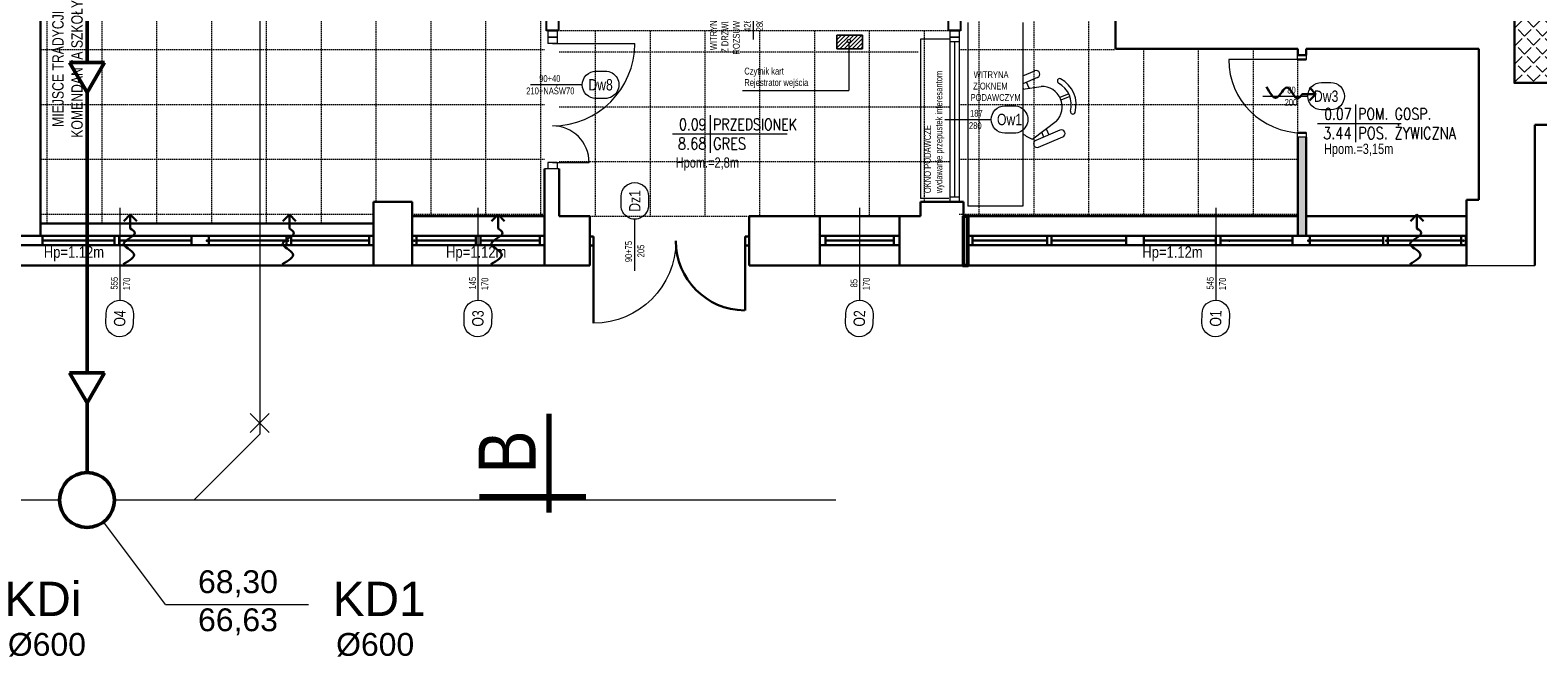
# Model space of a CAD drawing. Header units: millimetres. Extents: x -523 to 1404227, y -783705 to 1038705.
# Tile 96 of 256: x 438934 to 455436, y 117293 to 124153. Entities that reach past the tile are written whole.
import ezdxf
from ezdxf.enums import TextEntityAlignment as Align

# ---------------------------------------------------------------- set-up
doc = ezdxf.new("R2010")
doc.units = ezdxf.units.MM
doc.linetypes.add('DASHEDX2', pattern=[1.5, 1, -0.5])
for name, color, linetype, lineweight in [('2. Obrys', 7, 'Continuous', 30), ('BA_drz', 7, 'Continuous', 18), ('BA_met', 7, 'Continuous', 18), ('BA_sym', 7, 'Continuous', 18), ('BA_txc', 1, 'Continuous', 18), ('BA_txs', 2, 'Continuous', 18), ('Cienka', 7, 'Continuous', 18), ('MM_KS', 14, 'Continuous', 50), ('MM_KS_OPISY', 7, 'Continuous', 9), ('mm_Wentylacja', 5, 'Continuous', 50), ('PG_PRZERYWANE_ŚREDNIE', 1, 'DASHEDX2', 18), ('PG_WIDOKOWE_CIENKIE', 7, 'Continuous', 18), ('PG_WYPOSAŻENIE', 1, 'Continuous', 18), ('PG_ŚCIANY_DZIAŁOWE', 3, 'Continuous', 18), ('Przekrojowa', 60, 'Continuous', 18)]:
    doc.layers.add(name, color=color, linetype=linetype, lineweight=lineweight)
doc.styles.add('BIKTC', font='bikromsw.shx', dxfattribs={"width": 0.8})
doc.styles.add('BIKTS', font='bikromsw.shx', dxfattribs={"width": 0.85})
doc.styles.add('BIKWYM', font='BIKROMSW.SHX', dxfattribs={"width": 0.8})
doc.styles.add('ROMANS', font='romans', dxfattribs={"width": 0.7})
doc.styles.get("Standard").update_dxf_attribs({"font": 'arial.ttf'})

# ---------------------------------------------------------------- blocks, each defined once
blk = doc.blocks.new('A$C5416600d')
at = {"lineweight": 20}
for points in [[(0, 14), (14, 14), (14, 0), (0, 0)], [(0.8, 13.2), (13.2, 13.2), (13.2, 0.8), (0.8, 0.8)]]:
    blk.add_lwpolyline(points, close=True, dxfattribs=at)
blk = doc.blocks.new('symdrz')
blk.add_lwpolyline([(-10, -30, -1), (-10, 30), (10, 30, -1), (10, -30)], format="xyb", close=True)
at = {"style": 'BIKTS', "width": 0.8}
blk.add_attdef('SZERDRZ', text='', height=25, dxfattribs=at).set_placement((77.1, 8.8), align=Align.CENTER)
blk.add_attdef('SYMDRZ', text='', height=25, dxfattribs=at).set_placement((0, 0), align=Align.MIDDLE)
blk.add_attdef('WYSDRZ', text='', height=25, dxfattribs=at).set_placement((77.1, -9.5), align=Align.TOP_CENTER)
blk = doc.blocks.new('bikmet')
blk.add_line((0, 1.65), (0, -1.65))
at = {"style": 'ROMANS', "width": 0.8}
blk.add_attdef('NRPOM', text='', height=1, dxfattribs=at).set_placement((-0.33, 0.33), align=Align.RIGHT)
blk.add_attdef('NWAPOM', (0.25, 0.33), '', height=1, dxfattribs=at)
blk.add_attdef('RAREA', text='', height=1.04, dxfattribs=at).set_placement((-0.33, -0.33), align=Align.TOP_RIGHT)
blk.add_attdef('PODLOGA', text='', height=1.04, dxfattribs=at).set_placement((0.25, -0.33), align=Align.TOP_LEFT)
blk = doc.blocks.new('dr1h901')
at = {"color": 0}
blk.add_line((-0.5, 0), (-0.5, 1), dxfattribs=at)
blk.add_line((0, 0.362), (0, -0.266))
blk.add_arc((-0.5, 0), 1, 0, 90, dxfattribs=at)
blk = doc.blocks.new('podciecie')
at = {"layer": 'mm_Wentylacja', "color": 142, "lineweight": 30}
for p, q in [((23288, -37590.5), (23280.9, -37583.4)), ((23288, -37575.5), (23288, -37590.5)), ((23288, -37590.5), (23295.1, -37583.4))]:
    blk.add_line(p, q, dxfattribs=at)
blk.add_spline([(23288, -37575.5), (23283.2, -37570.7), (23295.2, -37558.8), (23284.2, -37547.8), (23295.8, -37536.2)], degree=3, dxfattribs=at)
blk = doc.blocks.new('A$C31e338d0')
at = {"lineweight": 20}
h = blk.add_hatch(dxfattribs=at)
h.set_pattern_fill('ANGLE', color=252, scale=20, angle=45)
h.set_pattern_definition([(45, (-151630.97, 278978.93), (-98.782817, 98.782817), [101.6, -38.1]), (135, (-151630.97, 278978.93), (-98.782817, -98.782817), [101.6, -38.1])])
h.paths.add_polyline_path([(379788, 8544), (379788, 4704), (381528, 4704), (381528, 8544)])
at = {"layer": 'PG_WYPOSAŻENIE'}
h = blk.add_hatch(dxfattribs=at)
h.set_pattern_fill('ANSI31', color=251, scale=10)
h.set_pattern_definition([(45, (-149705.737, 349708.72), (-22.4506403, 22.4506403), [])])
h.paths.add_polyline_path([(372655, 5227), (372505, 5227), (372505, 5180, -0.414214), (372523, 5162, -1), (372486, 5162, -0.414214), (372505, 5180), (372505, 5227), (372438, 5227), (372438, 5076), (372655, 5076)])
h.paths.add_polyline_path([(372438, 5227), (372374, 5227), (372374, 5076), (372438, 5076)])
at = {"layer": 'PG_ŚCIANY_DZIAŁOWE'}
h = blk.add_hatch(color=252, dxfattribs=at)
h.dxf.hatch_style = 1
h.paths.add_polyline_path([(377508, 4109), (377418, 4109), (377418, 3029), (377508, 3029)])
for p, q in [((375423, 9464), (375423, 5079)), ((363658, 3029), (363658, 9344)), ((375423, 5079), (377418, 5079)), ((377418, 5079), (377418, 5009)), ((377508, 5009), (377418, 5009)), ((377508, 4959), (377418, 4959)), ((377508, 5079), (379398, 5079)), ((377508, 5079), (377508, 5009)), ((379398, 5079), (379398, 3424)), ((377508, 4159), (377418, 4159)), ((381898, 4245), (380014, 4245)), ((380014, 4245), (380014, 2704)), ((377418, 4109), (377418, 3029)), ((377508, 4109), (377508, 3029)), ((369173, 3764), (369173, 2704)), ((369333, 3764), (369333, 3244)), ((367723, 3404), (367303, 3404)), ((367303, 3404), (367303, 2704)), ((367723, 3404), (367723, 2704)), ((373758, 3404), (373288, 3404)), ((373288, 3404), (373288, 3244)), ((373758, 3404), (373758, 2704)), ((379398, 3424), (379263, 3424)), ((379263, 3424), (379263, 2704)), ((367303, 3164), (363658, 3164)), ((369173, 3244), (367723, 3244)), ((369668, 3244), (369333, 3244)), ((369668, 3244), (369668, 2704)), ((373288, 3244), (371413, 3244)), ((371413, 3244), (371413, 2704)), ((372188, 3244), (372188, 2704)), ((373058, 3244), (373058, 2704)), ((377418, 3244), (373758, 3244)), ((379263, 3244), (377508, 3244)), ((363678, 3029), (361733, 3029)), ((363678, 3029), (363678, 2929)), ((367303, 3029), (363678, 3029)), ((364468, 2979), (363678, 2979)), ((364468, 3029), (364468, 2929)), ((364518, 3029), (364468, 3029)), ((364518, 3029), (364518, 2929)), ((365308, 2979), (364518, 2979)), ((365308, 3029), (365308, 2929)), ((365498, 3029), (365498, 2929)), ((366351, 2979), (365498, 2979)), ((366351, 3029), (366351, 2929)), ((366401, 3029), (366351, 3029)), ((366401, 3029), (366401, 2929)), ((367253, 2979), (366401, 2979)), ((367253, 3029), (367253, 2929)), ((367303, 3029), (367303, 2929)), ((367303, 3029), (367303, 2929)), ((367723, 3029), (367723, 2929)), ((367723, 3029), (367723, 2929)), ((369173, 3029), (367723, 3029)), ((367773, 3029), (367773, 2929)), ((368423, 2979), (367773, 2979)), ((368423, 2929), (368423, 3029)), ((368473, 2929), (368473, 3029)), ((369123, 2979), (368473, 2979)), ((369123, 3029), (369123, 2929)), ((369173, 3029), (369173, 2929)), ((369711, 3024), (369668, 3024)), ((369711, 3024), (369711, 2924)), ((369711, 2974), (369711, 2074)), ((371413, 3024), (371371, 3024)), ((371371, 3024), (371371, 2924)), ((371371, 2974), (371371, 2214)), ((372188, 3029), (372188, 2929)), ((373058, 3029), (372188, 3029)), ((372248, 3029), (372248, 2929)), ((372998, 2979), (372248, 2979)), ((372998, 3029), (372998, 2929)), ((373058, 3029), (373058, 2929)), ((375541, 3029), (373806, 3029)), ((373856, 3029), (373856, 2929)), ((374673, 2979), (373856, 2979)), ((374673, 3029), (374673, 2929)), ((374723, 3029), (374723, 2929)), ((375541, 2979), (374723, 2979)), ((375541, 3029), (375541, 2929)), ((377508, 3029), (375731, 3029)), ((375731, 3029), (375731, 2929)), ((376521, 2979), (375731, 2979)), ((376521, 3029), (376521, 2929)), ((376571, 3029), (376571, 2929)), ((377361, 2979), (376571, 2979)), ((377361, 3029), (377361, 2929)), ((379263, 3029), (377508, 3029)), ((377551, 3029), (377551, 2929)), ((378353, 2979), (377551, 2979)), ((378353, 3029), (378353, 2929)), ((378403, 3029), (378403, 2929)), ((379206, 2979), (378403, 2979)), ((379206, 3029), (379206, 2929)), ((379256, 3029), (379256, 2929)), ((361733, 2929), (363678, 2929)), ((363658, 2929), (367303, 2929)), ((367723, 2929), (369173, 2929)), ((369711, 2924), (369668, 2924)), ((370612, 2924), (370609, 2924)), ((371413, 2924), (371371, 2924)), ((372188, 2929), (373058, 2929)), ((375541, 2929), (373806, 2929)), ((379263, 2929), (375731, 2929)), ((369668, 2704), (355058, 2704)), ((379263, 2704), (371413, 2704))]:
    blk.add_line(p, q)
at = {"lineweight": 20}
for p, q in [((369211, 5274), (369211, 5204)), ((369211, 5274), (369311, 5274)), ((369211, 5204), (369211, 5134)), ((369211, 5204), (369311, 5204)), ((369311, 5204), (369211, 5204)), ((369311, 5134), (369211, 5134)), ((369261, 5134), (370061, 5134)), ((369311, 5274), (369311, 5204)), ((369311, 5204), (369311, 5134)), ((373611, 5274), (373611, 5204)), ((373611, 5274), (373711, 5274)), ((373611, 5204), (373711, 5204)), ((373711, 5204), (373611, 5204)), ((373711, 5274), (373711, 5204)), ((377508, 5009), (377418, 5009)), ((381528, 4704), (379778, 4704)), ((377513, 4109), (377413, 4109)), ((377508, 4109), (377418, 4109)), ((369311, 3834), (369211, 3834)), ((369211, 3834), (369211, 3764)), ((369261, 3834), (369661, 3834)), ((369311, 3834), (369311, 3764)), ((369333, 3764), (369173, 3764)), ((369311, 3764), (369211, 3764)), ((364528, 2326), (364528, 3336)), ((368448, 2326), (368448, 3336)), ((372623, 2326), (372623, 3336)), ((373598, 3404), (373758, 3404)), ((376523, 2326), (376523, 3336)), ((378403, 3029), (378353, 3029)), ((379263, 2704), (380014, 2704))]:
    blk.add_line(p, q, dxfattribs=at)
for points in [[(379788, 8544), (379788, 4704), (381528, 4704), (381528, 8544)], [(375731, 3029), (375731, 2929), (375541, 2929), (375541, 3029)]]:
    blk.add_lwpolyline(points, close=True)
blk.add_arc((371371, 2974), 760, 180, 269.2145)
for p in [(363683, 2979), (364595, 2979), (364595, 2979), (364595, 2979), (364595, 2979), (364595, 2979), (365481, 2979), (365481, 2979), (365481, 2979), (365481, 2979), (365481, 2979), (366367, 2979), (366367, 2979), (366367, 2979), (366367, 2979), (366367, 2979), (367748, 2979), (375533, 2979), (375533, 2979), (375533, 2979), (375533, 2979), (376670, 2979), (376670, 2979), (376670, 2979), (376670, 2979), (377533, 2979), (377533, 2979), (377533, 2979), (377533, 2979), (378386, 2979), (378386, 2979), (378386, 2979), (378386, 2979), (379231, 2979), (379231, 2979), (379231, 2979), (379231, 2979)]:
    blk.add_point(p)
at = {"layer": 'BA_drz', "color": 18}
for p, q in [((371461, 5178), (371461, 5687)), ((373611, 5204), (373611, 3404)), ((373711, 5154), (373611, 5154)), ((373661, 5154), (373661, 3454)), ((373711, 5204), (373711, 3404)), ((377463, 4959), (376663, 4959)), ((377413, 4959), (377413, 5009)), ((377513, 5009), (377413, 5009)), ((377513, 4959), (377413, 4959)), ((377513, 4959), (377513, 5009)), ((377035, 4560), (377528, 4559)), ((373553, 4304), (374063, 4304)), ((377513, 4159), (377413, 4159)), ((377413, 4109), (377413, 4159)), ((377513, 4109), (377513, 4159)), ((373711, 3454), (373611, 3454))]:
    blk.add_line(p, q, dxfattribs=at)
blk.add_arc((377463, 4959), 800, 180, 270, dxfattribs=at)
at = {"layer": 'BA_met', "color": 18}
for p, q in [((370573, 4146), (371828, 4146)), ((377634, 4261), (378549, 4261))]:
    blk.add_line(p, q, dxfattribs=at)
at = {"layer": 'Cienka'}
blk.add_arc((369261, 3834), 400, 0, 90, dxfattribs=at)
at = {"layer": 'PG_PRZERYWANE_ŚREDNIE', "color": 251, "lineweight": 15, "ltscale": 15}
for p, q in [((363728, 10964), (363728, 3164)), ((364328, 10964), (364328, 3164)), ((364928, 10964), (364928, 3164)), ((365528, 10964), (365528, 3164)), ((366128, 10964), (366128, 3164)), ((366728, 10964), (366728, 3164)), ((367928, 10964), (367928, 3244)), ((368528, 10964), (368528, 3244)), ((369128, 10964), (369128, 3244)), ((373928, 9624), (373928, 3244)), ((374528, 9624), (374528, 3244)), ((375128, 9464), (375128, 3244)), ((367328, 9094), (367328, 3404)), ((373591, 5274), (369331, 5274)), ((369728, 5274), (369728, 3244)), ((370328, 5274), (370328, 3244)), ((370928, 5274), (370928, 3244)), ((371528, 5274), (371528, 3244)), ((372128, 5274), (372128, 3244)), ((372728, 5274), (372728, 3244)), ((373328, 5274), (373328, 3404)), ((363658, 5069), (369173, 5069)), ((369333, 5044), (373268, 5044)), ((373711, 5069), (375423, 5069)), ((375728, 5079), (375728, 3244)), ((376328, 5079), (376328, 3244)), ((376928, 5079), (376928, 3244)), ((377413, 4959), (377413, 4159)), ((363658, 4469), (369173, 4469)), ((373711, 4469), (377413, 4469)), ((369333, 4444), (373611, 4444)), ((363658, 3869), (369173, 3869)), ((369333, 3844), (373611, 3844)), ((373711, 3869), (377418, 3869)), ((363658, 3269), (367303, 3269)), ((367723, 3269), (369173, 3269)), ((369668, 3244), (371413, 3244)), ((373711, 3269), (377418, 3269))]:
    blk.add_line(p, q, dxfattribs=at)
at = {"layer": 'PG_WIDOKOWE_CIENKIE', "color": 18, "lineweight": 50}
blk.add_line((373806, 3029), (373806, 2929), dxfattribs=at)
at = {"layer": 'PG_WIDOKOWE_CIENKIE', "color": 18, "lineweight": 70}
for p, q in [((369226, 0), (369226, 1080)), ((368461, 175), (369626, 175))]:
    blk.add_line(p, q, dxfattribs=at)
at = {"layer": 'PG_WIDOKOWE_CIENKIE', "color": 18, "lineweight": 50}
blk.add_lwpolyline([(373758, 3244), (373806, 3244), (373806, 2704), (373758, 2704)], close=True, dxfattribs=at)
at = {"layer": 'PG_WYPOSAŻENIE', "color": 251}
for p, q in [((373807, 5364), (373807, 3355)), ((374407, 5364), (374407, 3355)), ((372374, 5227), (372374, 5076)), ((372655, 5227), (372374, 5227)), ((372505, 5143), (372505, 4621)), ((372655, 5076), (372655, 5227)), ((372374, 5076), (372655, 5076)), ((374407, 4781), (374538, 4837)), ((371342, 4621), (372505, 4621)), ((374569, 4763), (374407, 4694)), ((374407, 4635), (374609, 4666)), ((374407, 4655), (374415, 4636)), ((374476, 4646), (374448, 4711)), ((374911, 4585), (374814, 4544)), ((374923, 4557), (374826, 4515)), ((374772, 4283), (374517, 4088)), ((374814, 4187), (374549, 4074)), ((374638, 4112), (374616, 4164)), ((374665, 4201), (374693, 4135)), ((374581, 4001), (374846, 4114)), ((374407, 3355), (373807, 3355))]:
    blk.add_line(p, q, dxfattribs=at)
blk.add_lwpolyline([(372374, 5227), (372655, 5227), (372655, 5076), (372374, 5076)], close=True, dxfattribs=at)
blk.add_circle((372505, 5162), 18.5, dxfattribs=at)
for centre, radius, start, end in [((374554, 4800), 40, 293.0584, 113.0584), ((374615, 4442), 224, 314.654, 91.4629), ((374813, 4724), 26.8, 69.4076, 234.9403), ((374674, 4467), 265, 343.9429, 62.1739), ((374674, 4467), 318, 343.9429, 62.1739), ((374955, 4390), 26.8, 171.1766, 336.7093), ((374657, 4460), 398, 231.1245, 249.3469), ((374830, 4150), 40, 293.0584, 113.0584), ((374565, 4038), 40, 113.0584, 293.0584)]:
    blk.add_arc(centre, radius, start, end, dxfattribs=at)
at = {"layer": 'PG_ŚCIANY_DZIAŁOWE', "color": 18}
for p, q in [((373611, 5184), (373288, 5184)), ((373288, 5184), (373288, 3439)), ((373598, 3439), (373288, 3439))]:
    blk.add_line(p, q, dxfattribs=at)
at = {"lineweight": 20, "xscale": 10, "yscale": 10, "zscale": 10}
for p in [(369191, 5274), (373591, 5274)]:
    blk.add_blockref('A$C5416600d', p, dxfattribs=at)
at = {"layer": 'BA_drz', "color": 18, "yscale": 900, "zscale": -900}
for p, xscale, rotation in [((369261, 4684), 900, 269.9999999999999), ((370161, 2974), -900, 180)]:
    blk.add_blockref('dr1h901', p, dxfattribs=dict(at, xscale=xscale, rotation=rotation))
at = {"layer": 'BA_met', "color": 18, "xscale": 125, "yscale": 125, "zscale": 125}
for p, values in [((378048, 4261), {'NRPOM': '0.07', 'NWAPOM': 'POM. GOSP.', 'RAREA': '3.44', 'PODLOGA': 'POS. ŻYWICZNA'}), ((370987, 4146), {'NRPOM': '0.09', 'NWAPOM': 'PRZEDSIONEK', 'RAREA': '8.68', 'PODLOGA': 'GRES'})]:
    blk.add_blockref('bikmet', p, dxfattribs=at).add_auto_attribs(values)
at = {"layer": 'BA_sym', "color": 18}
ref = blk.add_blockref('symdrz', (371461, 5887), dxfattribs=dict(at, xscale=5.000000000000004, yscale=5.000000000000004, zscale=5.000000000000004, rotation=90.00000236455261))
ref.add_attrib('Symdrz', 'Dw7', dxfattribs={"height": 125, "rotation": 90, "style": 'BIKTS', "width": 0.8}).set_placement((371461, 5887), align=Align.MIDDLE_CENTER)
ref.add_attrib('Szerdrz', '426', dxfattribs={"layer": 'BA_txc', "height": 75, "rotation": 90, "style": 'BIKTS', "width": 0.8}).set_placement((371393, 5332), align=Align.MIDDLE_CENTER)
ref.add_attrib('Wysdrz', '280', dxfattribs={"layer": 'BA_txc', "height": 75, "rotation": 90, "style": 'BIKTS', "width": 0.8}).set_placement((371528, 5338), align=Align.MIDDLE_CENTER)
ref = blk.add_blockref('symdrz', (369787, 4684), dxfattribs=dict(at, xscale=5.000000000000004, yscale=5.000000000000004, zscale=5.000000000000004, rotation=2.364552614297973e-06))
ref.add_attrib('Symdrz', 'Dw8', dxfattribs={"height": 125, "rotation": 0, "style": 'BIKTS', "width": 0.8}).set_placement((369787, 4684), align=Align.MIDDLE_CENTER)
ref.add_attrib('Szerdrz', '90+40', dxfattribs={"layer": 'BA_txc', "height": 75, "rotation": 0, "style": 'BIKTS', "width": 0.8}).set_placement((369231, 4752), align=Align.MIDDLE_CENTER)
ref.add_attrib('Wysdrz', '210+NAŚW70', dxfattribs={"layer": 'BA_txc', "height": 75, "rotation": 0, "style": 'BIKTS', "width": 0.8}).set_placement((369237, 4617), align=Align.MIDDLE_CENTER)
ref = blk.add_blockref('symdrz', (377728, 4559), dxfattribs=dict(at, xscale=5.000000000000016, yscale=5.000000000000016, zscale=5.000000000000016, rotation=4.729105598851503e-06))
ref.add_attrib('Symdrz', 'Dw3', dxfattribs={"height": 125, "rotation": 0, "style": 'BIKTS', "width": 0.8}).set_placement((377728, 4559), align=Align.MIDDLE_CENTER)
ref.add_attrib('Szerdrz', '80', dxfattribs={"layer": 'BA_txc', "color": 7, "height": 75, "rotation": 0, "style": 'BIKTS', "width": 0.8}).set_placement((377349, 4626), align=Align.MIDDLE_CENTER)
ref.add_attrib('Wysdrz', '200', dxfattribs={"layer": 'BA_txc', "color": 7, "height": 75, "rotation": 0, "style": 'BIKTS', "width": 0.8}).set_placement((377343, 4491), align=Align.MIDDLE_CENTER)
ref = blk.add_blockref('symdrz', (374263, 4304), dxfattribs=dict(at, xscale=5.000000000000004, yscale=5.000000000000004, zscale=5.000000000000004, rotation=2.364552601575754e-06))
ref.add_attrib('Symdrz', 'Ow1', dxfattribs={"height": 125, "rotation": 0, "style": 'BIKTS', "width": 0.8}).set_placement((374263, 4304), align=Align.MIDDLE_CENTER)
ref.add_attrib('Szerdrz', '187', dxfattribs={"layer": 'BA_txc', "height": 75, "rotation": 0, "style": 'BIKTS', "width": 0.8}).set_placement((373900, 4372), align=Align.MIDDLE_CENTER)
ref.add_attrib('Wysdrz', '280', dxfattribs={"layer": 'BA_txc', "height": 75, "rotation": 0, "style": 'BIKTS', "width": 0.8}).set_placement((373888, 4237), align=Align.MIDDLE_CENTER)
ref = blk.add_blockref('symdrz', (370161, 3413), dxfattribs=dict(at, xscale=5.000000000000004, yscale=5.000000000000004, zscale=5.000000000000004, rotation=90.00000236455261))
ref.add_attrib('Symdrz', 'Dz1', dxfattribs={"height": 125, "rotation": 90, "style": 'BIKTS', "width": 0.8}).set_placement((370161, 3413), align=Align.MIDDLE_CENTER)
ref.add_attrib('Szerdrz', '90+75', dxfattribs={"layer": 'BA_txc', "height": 75, "rotation": 90, "style": 'BIKTS', "width": 0.8}).set_placement((370093, 2858), align=Align.MIDDLE_CENTER)
ref.add_attrib('Wysdrz', '205', dxfattribs={"layer": 'BA_txc', "height": 75, "rotation": 90, "style": 'BIKTS', "width": 0.8}).set_placement((370228, 2864), align=Align.MIDDLE_CENTER)
ref = blk.add_blockref('symdrz', (364524, 2126), dxfattribs=dict(at, xscale=5.000000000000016, yscale=5.000000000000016, zscale=5.000000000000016, rotation=268.7952046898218))
ref.add_attrib('Symdrz', 'O4', dxfattribs={"height": 125, "rotation": 88.7952, "style": 'BIKTS', "width": 0.8}).set_placement((364524, 2126), align=Align.MIDDLE_CENTER)
ref.add_attrib('Szerdrz', '170', dxfattribs={"layer": 'BA_txc', "height": 75, "rotation": 88.7952, "style": 'BIKTS', "width": 0.8}).set_placement((364600, 2504), align=Align.MIDDLE_CENTER)
ref.add_attrib('Wysdrz', '555', dxfattribs={"layer": 'BA_txc', "height": 75, "rotation": 88.7952, "style": 'BIKTS', "width": 0.8}).set_placement((364465, 2512), align=Align.MIDDLE_CENTER)
ref = blk.add_blockref('symdrz', (368444, 2126), dxfattribs=dict(at, xscale=5.000000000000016, yscale=5.000000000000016, zscale=5.000000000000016, rotation=268.7952046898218))
ref.add_attrib('Symdrz', 'O3', dxfattribs={"height": 125, "rotation": 88.7952, "style": 'BIKTS', "width": 0.8}).set_placement((368444, 2126), align=Align.MIDDLE_CENTER)
ref.add_attrib('Szerdrz', '170', dxfattribs={"layer": 'BA_txc', "height": 75, "rotation": 88.7952, "style": 'BIKTS', "width": 0.8}).set_placement((368520, 2504), align=Align.MIDDLE_CENTER)
ref.add_attrib('Wysdrz', '145', dxfattribs={"layer": 'BA_txc', "height": 75, "rotation": 88.7952, "style": 'BIKTS', "width": 0.8}).set_placement((368385, 2512), align=Align.MIDDLE_CENTER)
ref = blk.add_blockref('symdrz', (372619, 2126), dxfattribs=dict(at, xscale=5.000000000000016, yscale=5.000000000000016, zscale=5.000000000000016, rotation=268.7952046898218))
ref.add_attrib('Symdrz', 'O2', dxfattribs={"height": 125, "rotation": 88.7952, "style": 'BIKTS', "width": 0.8}).set_placement((372619, 2126), align=Align.MIDDLE_CENTER)
ref.add_attrib('Szerdrz', '170', dxfattribs={"layer": 'BA_txc', "height": 75, "rotation": 88.7952, "style": 'BIKTS', "width": 0.8}).set_placement((372695, 2504), align=Align.MIDDLE_CENTER)
ref.add_attrib('Wysdrz', '85', dxfattribs={"layer": 'BA_txc', "height": 75, "rotation": 88.7952, "style": 'BIKTS', "width": 0.8}).set_placement((372560, 2512), align=Align.MIDDLE_CENTER)
ref = blk.add_blockref('symdrz', (376519, 2126), dxfattribs=dict(at, xscale=5.000000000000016, yscale=5.000000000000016, zscale=5.000000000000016, rotation=268.7952046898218))
ref.add_attrib('Symdrz', 'O1', dxfattribs={"height": 125, "rotation": 88.7952, "style": 'BIKTS', "width": 0.8}).set_placement((376519, 2126), align=Align.MIDDLE_CENTER)
ref.add_attrib('Szerdrz', '170', dxfattribs={"layer": 'BA_txc', "height": 75, "rotation": 88.7952, "style": 'BIKTS', "width": 0.8}).set_placement((376594, 2504), align=Align.MIDDLE_CENTER)
ref.add_attrib('Wysdrz', '545', dxfattribs={"layer": 'BA_txc', "height": 75, "rotation": 88.7952, "style": 'BIKTS', "width": 0.8}).set_placement((376459, 2512), align=Align.MIDDLE_CENTER)
at = {"layer": 'mm_Wentylacja', "color": 2, "lineweight": 30, "xscale": 10, "yscale": 10, "zscale": 10}
for p, rotation in [((1712, -228298), 89.99999999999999), ((597520, -372643), 180), ((599261, -372643), 180), ((601545, -372643), 180), ((611601, -372643), 180)]:
    blk.add_blockref('podciecie', p, dxfattribs=dict(at, rotation=rotation))
at = {"layer": 'BA_txs', "color": 18, "style": 'BIKTS', "width": 0.85}
for p in [(363693, 2790), (368096, 2790), (375717, 2790)]:
    blk.add_text('Hp=1.12m', height=125, dxfattribs=at).set_placement(p)
blk.add_text('B', height=625, rotation=90, dxfattribs=at).set_placement((369076, 426))
at = {"layer": 'Cienka', "color": 7, "lineweight": 0, "insert": (363953, 4858), "char_height": 125, "attachment_point": 5, "rotation": 90, "style": 'BIKWYM'}
blk.add_mtext('\\A1;MIEJSCE TRADYCJI\\PKOMENDANTA SZKOŁY', dxfattribs=at)
at = {"layer": 'PG_WYPOSAŻENIE', "color": 18, "attachment_point": 1, "style": 'BIKTC'}
for s, width, gutter_width, insert, char_height, rotation in [('{\\W2.48907; }WITRYNA\\P{\\W1.436438; }Z DRZWIAMI\\P{\\W0.636438; }ROZSUWANYMI', 706.37, 500, (370985, 4993), 75, 90), ('OKNO PODAWCZE \\Pwydawanie przepustek interesantom', 6506.8, 500, (373328, 3497), 75, 90), ('Czytnik kart\\PRejestrator wejścia', 6506.8, 500, (371360, 4871), 75, 360), ('{\\W2.48907; }WITRYNA\\P{\\W2.278544; }Z OKNEM\\P{\\W1.268017; }PODAWCZYM', 706.37, 500, (373801, 4832), 75, 360), ('Hpom.=3,15m', 9760.19, 750, (377704, 4039), 112.5, 360), ('Hpom.=2,8m', 9760.19, 750, (370609, 3889), 112.5, 360)]:
    blk.add_mtext_dynamic_manual_height_columns(s, width=width, gutter_width=gutter_width, heights=[0], dxfattribs=dict(at, insert=insert, char_height=char_height, rotation=rotation))

msp = doc.modelspace()

# ---------------------------------------------------------------- linework, layer by layer
at = {"layer": 'MM_KS'}
for p, q in [((439557.02, 127098.86), (439557.02, 123799.77)), ((439747.52, 123799.77), (439366.52, 123799.77)), ((439366.52, 123799.77), (439557.02, 123469.81)), ((439557.02, 123469.81), (439747.52, 123799.77)), ((439557.02, 123469.81), (439557.02, 120403.02)), ((439747.52, 120403.02), (439366.52, 120403.02)), ((439366.52, 120403.02), (439557.02, 120073.06)), ((439557.02, 120073.06), (439747.52, 120403.02)), ((439557.02, 120073.06), (439557.02, 119309.8))]:
    msp.add_line(p, q, dxfattribs=at)
msp.add_circle((439557.02, 119009.8), 300, dxfattribs=at)
at = {"layer": 'MM_KS_OPISY'}
for q in [(439737.34, 118770.04), (441982.11, 117867.46)]:
    msp.add_line((440416.13, 117867.46), q, dxfattribs=at)
at = {"layer": 'Przekrojowa'}
for p, q in [((441446.86, 135505.1), (441446.86, 119732.24)), ((441446.86, 119732.24), (440724.42, 119009.8)), ((439257.02, 119009.8), (436564.01, 119009.8)), ((447754.1, 119009.8), (439857.02, 119009.8))]:
    msp.add_line(p, q, dxfattribs=at)
at = {"layer": 'Przekrojowa', "color": 1}
for p, q in [((441342.99, 119747.32), (441550.72, 119955.06)), ((441550.72, 119747.32), (441342.99, 119955.06))]:
    msp.add_line(p, q, dxfattribs=at)

# ---------------------------------------------------------------- block references
at = {"layer": '2. Obrys'}
msp.add_blockref('A$C31e338d0', (75390.84, 118871.37), dxfattribs=at)

# ---------------------------------------------------------------- texts
at = {"layer": 'MM_KS_OPISY', "char_height": 250, "width": 3159.8643, "attachment_point": 1}
for s, insert in [('68,30\\P66,63', (440772.22, 118240.31)), ('%%C600', (438690.59, 117554.01)), ('%%C600', (442283.59, 117554.01))]:
    msp.add_mtext(s, dxfattribs=dict(at, insert=insert))
at = {"layer": 'MM_KS_OPISY', "char_height": 375, "attachment_point": 1}
for s, insert in [('KDi', (438652.18, 118114.97)), ('KD1', (442245.19, 118114.97))]:
    msp.add_mtext_dynamic_manual_height_columns(s, width=63.1973, gutter_width=10, heights=[0], dxfattribs=dict(at, insert=insert))

doc.saveas('drawing.dxf')
